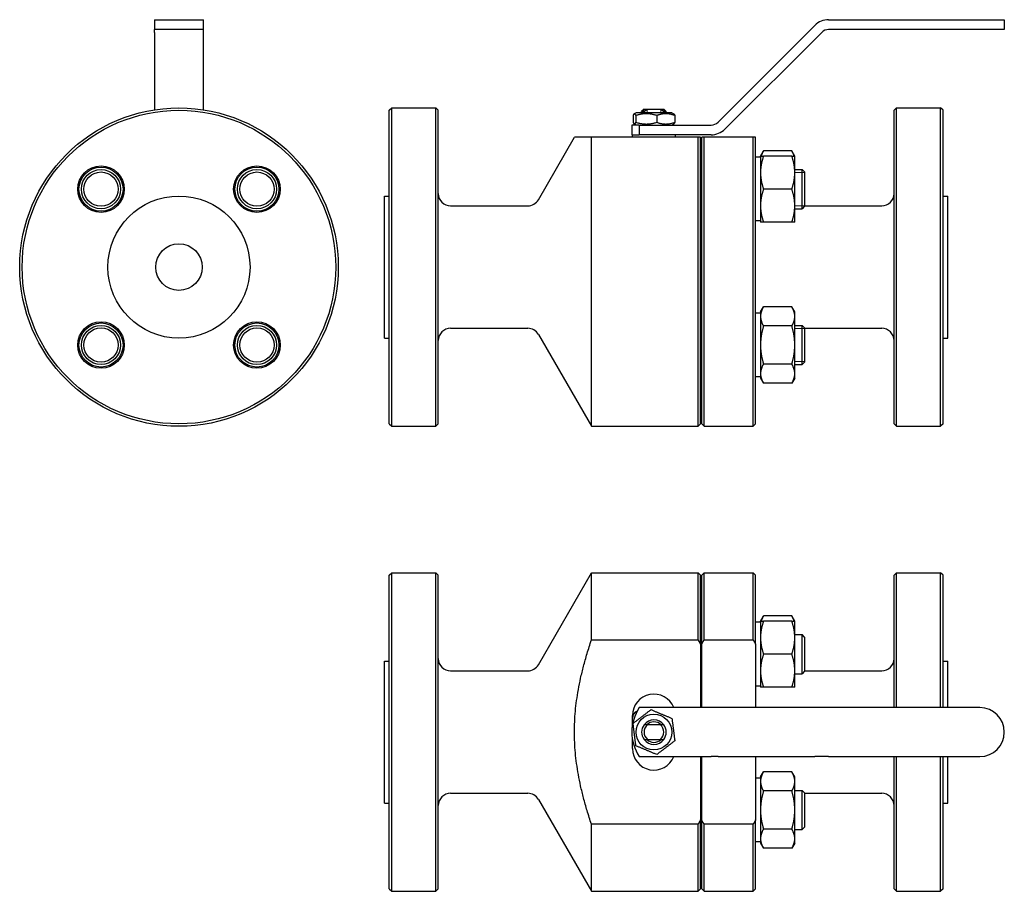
# Model space of a CAD drawing. Header units: millimetres. Extents: x 89 to 491, y 42 to 398.
import ezdxf

# ---------------------------------------------------------------- set-up
doc = ezdxf.new("R2010")
doc.units = ezdxf.units.MM
doc.layers.add('Widoczne (ISO)', color=7, linetype='Continuous', lineweight=25)
doc.layers.add('Widoczne wąskie (ISO)', color=7, linetype='Continuous', lineweight=20)

msp = doc.modelspace()

# ---------------------------------------------------------------- linework, layer by layer
at = {"layer": 'Widoczne (ISO)'}
for p, q in [((143.99, 398.17), (163.99, 398.17)), ((143.99, 398.17), (143.99, 394.17)), ((163.99, 394.17), (163.99, 398.17)), ((419.14, 398.17), (480.82, 398.17)), ((480.82, 398.17), (490.82, 398.17)), ((490.82, 398.17), (490.82, 394.17)), ((143.99, 393), (143.99, 394.17)), ((163.99, 394.17), (143.99, 394.17)), ((163.99, 393), (163.99, 394.17)), ((373.99, 356.34), (413.48, 395.83)), ((480.82, 394.17), (419.14, 394.17)), ((490.82, 394.17), (480.82, 394.17)), ((143.99, 393), (143.99, 361.4)), ((163.99, 361.4), (163.99, 393)), ((416.31, 393), (376.82, 353.52)), ((239.82, 361.17), (240.82, 362.17)), ((240.82, 232.17), (240.82, 362.17)), ((240.82, 362.17), (258.82, 362.17)), ((258.82, 232.17), (258.82, 362.17)), ((259.82, 361.17), (258.82, 362.17)), ((343.82, 361.67), (342.82, 360.67)), ((343.82, 361.67), (345.18, 361.67)), ((345.18, 361.67), (350.47, 361.67)), ((350.47, 361.67), (351.82, 361.67)), ((351.82, 361.67), (352.82, 360.67)), ((445.82, 361.17), (446.82, 362.17)), ((446.82, 232.17), (446.82, 362.17)), ((446.82, 362.17), (464.82, 362.17)), ((464.82, 232.17), (464.82, 362.17)), ((465.82, 361.17), (464.82, 362.17)), ((239.82, 233.17), (239.82, 361.17)), ((259.82, 233.17), (259.82, 361.17)), ((339.3, 359.05), (339.3, 356.29)), ((340.52, 360.17), (339.76, 359.73)), ((340.47, 359.05), (340.47, 356.29)), ((355.12, 360.17), (340.52, 360.17)), ((343.82, 360.67), (342.82, 360.67)), ((342.82, 360.17), (342.82, 360.67)), ((343.82, 360.17), (343.82, 360.67)), ((348.99, 359.05), (348.99, 356.29)), ((351.82, 360.67), (351.82, 360.17)), ((352.82, 360.67), (351.82, 360.67)), ((352.82, 360.17), (352.82, 360.67)), ((355.12, 360.17), (355.89, 359.73)), ((356.34, 359.05), (356.34, 356.29)), ((445.82, 233.17), (445.82, 361.17)), ((465.82, 233.17), (465.82, 361.17)), ((341.86, 355.17), (338.82, 355.17)), ((338.82, 355.17), (338.82, 351.17)), ((340.52, 355.17), (339.76, 355.61)), ((341.86, 355.17), (371.16, 355.17)), ((341.86, 355.17), (341.86, 351.17)), ((355.12, 355.17), (355.89, 355.61)), ((300.67, 324.67), (315.39, 350.17)), ((322.32, 232.17), (322.32, 350.17)), ((365.82, 350.17), (322.32, 350.17)), ((338.82, 351.17), (341.86, 351.17)), ((339.07, 350.17), (339.07, 351.17)), ((371.16, 351.17), (341.86, 351.17)), ((356.57, 350.17), (356.57, 351.17)), ((365.82, 232.17), (365.82, 350.17)), ((366.82, 233.17), (366.82, 350.17)), ((367.32, 233.17), (367.32, 350.17)), ((368.32, 232.17), (368.32, 350.17)), ((388.32, 350.17), (368.32, 350.17)), ((388.32, 232.17), (388.32, 350.17)), ((389.32, 233.17), (389.32, 350.17)), ((391.32, 341.99), (389.32, 341.99)), ((391.32, 342.49), (392.53, 344.58)), ((391.32, 342.49), (391.32, 335.74)), ((404.12, 344.58), (392.53, 344.58)), ((404.12, 342.49), (392.53, 342.49)), ((405.32, 342.49), (404.12, 344.58)), ((405.32, 335.74), (405.32, 342.49)), ((391.32, 335.74), (391.32, 322.24)), ((405.32, 336.99), (408.32, 336.99)), ((405.32, 322.24), (405.32, 335.74)), ((408.32, 320.99), (408.32, 336.99)), ((409.32, 335.99), (408.32, 336.99)), ((409.32, 335.99), (409.32, 321.99)), ((237.82, 268.17), (237.82, 326.17)), ((237.82, 326.17), (239.82, 326.17)), ((366.82, 326.17), (367.32, 326.17)), ((404.12, 328.99), (392.53, 328.99)), ((465.82, 326.17), (467.82, 326.17)), ((467.82, 268.17), (467.82, 326.17)), ((264.82, 322.17), (296.34, 322.17)), ((391.32, 322.24), (391.32, 315.49)), ((405.32, 315.49), (405.32, 322.24)), ((409.32, 321.99), (408.32, 320.99)), ((409.32, 322.17), (440.82, 322.17)), ((405.32, 320.99), (408.32, 320.99)), ((391.32, 315.99), (389.32, 315.99)), ((404.12, 315.49), (392.53, 315.49)), ((391.32, 278.35), (389.32, 278.35)), ((391.32, 278.85), (392.53, 280.94)), ((391.32, 278.85), (391.32, 277.04)), ((404.12, 280.94), (392.53, 280.94)), ((405.32, 278.85), (404.12, 280.94)), ((405.32, 277.04), (405.32, 278.85)), ((391.32, 277.04), (391.32, 265.35)), ((405.32, 265.35), (405.32, 277.04)), ((405.32, 273.35), (408.32, 273.35)), ((408.32, 257.35), (408.32, 273.35)), ((409.32, 272.35), (408.32, 273.35)), ((264.82, 272.17), (296.34, 272.17)), ((300.67, 269.67), (322.32, 232.17)), ((404.12, 273.15), (392.53, 273.15)), ((409.32, 272.35), (409.32, 258.35)), ((409.32, 272.17), (440.82, 272.17)), ((237.82, 268.17), (239.82, 268.17)), ((366.82, 268.17), (367.32, 268.17)), ((391.32, 265.35), (391.32, 253.66)), ((405.32, 253.66), (405.32, 265.35)), ((465.82, 268.17), (467.82, 268.17)), ((404.12, 257.56), (392.53, 257.56)), ((405.32, 257.35), (408.32, 257.35)), ((409.32, 258.35), (408.32, 257.35)), ((391.32, 253.66), (391.32, 251.85)), ((405.32, 251.85), (405.32, 253.66)), ((391.32, 252.35), (389.32, 252.35)), ((391.32, 251.85), (392.53, 249.76)), ((404.12, 249.76), (392.53, 249.76)), ((405.32, 251.85), (404.12, 249.76)), ((239.82, 233.17), (240.82, 232.17)), ((259.82, 233.17), (258.82, 232.17)), ((366.82, 233.17), (365.82, 232.17)), ((367.32, 233.17), (368.32, 232.17)), ((389.32, 233.17), (388.32, 232.17)), ((445.82, 233.17), (446.82, 232.17)), ((465.82, 233.17), (464.82, 232.17)), ((240.82, 232.17), (258.82, 232.17)), ((322.32, 232.17), (365.82, 232.17)), ((368.32, 232.17), (388.32, 232.17)), ((446.82, 232.17), (464.82, 232.17)), ((239.82, 171.33), (240.82, 172.33)), ((239.82, 43.33), (239.82, 171.33)), ((240.82, 42.33), (240.82, 172.33)), ((240.82, 172.33), (258.82, 172.33)), ((258.82, 42.33), (258.82, 172.33)), ((259.82, 171.33), (258.82, 172.33)), ((259.82, 43.33), (259.82, 171.33)), ((300.67, 134.83), (322.32, 172.33)), ((322.32, 144.95), (322.32, 172.33)), ((322.32, 172.33), (365.82, 172.33)), ((365.82, 144.95), (365.82, 172.33)), ((366.82, 171.33), (365.82, 172.33)), ((366.82, 143.2), (366.82, 171.33)), ((367.32, 171.33), (368.32, 172.33)), ((367.32, 143.2), (367.32, 171.33)), ((368.32, 144.95), (368.32, 172.33)), ((368.32, 172.33), (388.32, 172.33)), ((388.32, 144.95), (388.32, 172.33)), ((389.32, 171.33), (388.32, 172.33)), ((389.32, 143.2), (389.32, 171.33)), ((445.82, 171.33), (446.82, 172.33)), ((445.82, 117.33), (445.82, 171.33)), ((446.82, 117.33), (446.82, 172.33)), ((446.82, 172.33), (464.82, 172.33)), ((464.82, 117.33), (464.82, 172.33)), ((465.82, 171.33), (464.82, 172.33)), ((465.82, 117.33), (465.82, 171.33)), ((391.32, 152.64), (392.53, 154.73)), ((404.12, 154.73), (392.53, 154.73)), ((405.32, 152.64), (404.12, 154.73)), ((391.32, 152.14), (389.32, 152.14)), ((391.32, 152.64), (391.32, 145.89)), ((404.12, 152.64), (392.53, 152.64)), ((405.32, 145.89), (405.32, 152.64)), ((322.32, 144.95), (365.82, 144.95)), ((368.32, 144.95), (388.32, 144.95)), ((391.32, 145.89), (391.32, 132.39)), ((405.32, 147.14), (408.32, 147.14)), ((405.32, 132.39), (405.32, 145.89)), ((408.32, 131.14), (408.32, 147.14)), ((409.32, 146.14), (408.32, 147.14)), ((409.32, 146.14), (409.32, 132.14)), ((366.82, 143.2), (366.82, 117.33)), ((367.32, 117.33), (367.32, 143.2)), ((389.32, 143.2), (389.32, 117.33)), ((404.12, 139.14), (392.53, 139.14)), ((237.82, 78.33), (237.82, 136.33)), ((237.82, 136.33), (239.82, 136.33)), ((366.82, 136.33), (367.32, 136.33)), ((465.82, 136.33), (467.82, 136.33)), ((467.82, 117.33), (467.82, 136.33)), ((264.82, 132.33), (296.34, 132.33)), ((391.32, 132.39), (391.32, 125.64)), ((405.32, 125.64), (405.32, 132.39)), ((405.32, 131.14), (408.32, 131.14)), ((409.32, 132.14), (408.32, 131.14)), ((409.32, 132.33), (440.82, 132.33)), ((391.32, 126.14), (389.32, 126.14)), ((404.12, 125.64), (392.53, 125.64)), ((371.16, 117.33), (341.86, 117.33)), ((373.99, 117.33), (371.16, 117.33)), ((413.48, 117.33), (373.99, 117.33)), ((419.14, 117.33), (413.48, 117.33)), ((480.82, 117.33), (419.14, 117.33)), ((339.07, 113.08), (339.07, 114.08)), ((339.07, 110.31), (339.07, 113.08)), ((350.47, 110.33), (345.18, 110.33)), ((339.07, 100.58), (339.07, 104.34)), ((345.18, 104.33), (350.47, 104.33)), ((341.86, 97.33), (371.16, 97.33)), ((366.82, 97.33), (366.82, 71.45)), ((367.32, 71.45), (367.32, 97.33)), ((373.99, 97.33), (371.16, 97.33)), ((373.99, 97.33), (413.48, 97.33)), ((389.32, 97.33), (389.32, 71.45)), ((419.14, 97.33), (413.48, 97.33)), ((419.14, 97.33), (480.82, 97.33)), ((445.82, 43.33), (445.82, 97.33)), ((446.82, 42.33), (446.82, 97.33)), ((464.82, 42.33), (464.82, 97.33)), ((465.82, 43.33), (465.82, 97.33)), ((467.82, 78.33), (467.82, 97.33)), ((391.32, 88.51), (389.32, 88.51)), ((391.32, 89.01), (392.53, 91.09)), ((391.32, 89.01), (391.32, 87.2)), ((404.12, 91.09), (392.53, 91.09)), ((405.32, 89.01), (404.12, 91.09)), ((405.32, 87.2), (405.32, 89.01)), ((391.32, 87.2), (391.32, 75.51)), ((405.32, 75.51), (405.32, 87.2)), ((264.82, 82.33), (296.34, 82.33)), ((404.12, 83.3), (392.53, 83.3)), ((405.32, 83.51), (408.32, 83.51)), ((408.32, 67.51), (408.32, 83.51)), ((409.32, 82.51), (408.32, 83.51)), ((409.32, 82.51), (409.32, 68.51)), ((409.32, 82.33), (440.82, 82.33)), ((237.82, 78.33), (239.82, 78.33)), ((300.67, 79.83), (322.32, 42.33)), ((366.82, 78.33), (367.32, 78.33)), ((465.82, 78.33), (467.82, 78.33)), ((391.32, 75.51), (391.32, 63.81)), ((405.32, 63.81), (405.32, 75.51)), ((322.32, 42.33), (322.32, 69.7)), ((365.82, 69.7), (322.32, 69.7)), ((365.82, 42.33), (365.82, 69.7)), ((366.82, 43.33), (366.82, 71.45)), ((367.32, 43.33), (367.32, 71.45)), ((368.32, 42.33), (368.32, 69.7)), ((388.32, 69.7), (368.32, 69.7)), ((388.32, 42.33), (388.32, 69.7)), ((389.32, 43.33), (389.32, 71.45)), ((409.32, 68.51), (408.32, 67.51)), ((404.12, 67.71), (392.53, 67.71)), ((405.32, 67.51), (408.32, 67.51)), ((391.32, 62.51), (389.32, 62.51)), ((391.32, 63.81), (391.32, 62.01)), ((391.32, 62.01), (392.53, 59.92)), ((405.32, 62.01), (404.12, 59.92)), ((405.32, 62.01), (405.32, 63.81)), ((404.12, 59.92), (392.53, 59.92)), ((239.82, 43.33), (240.82, 42.33)), ((240.82, 42.33), (258.82, 42.33)), ((259.82, 43.33), (258.82, 42.33)), ((322.32, 42.33), (365.82, 42.33)), ((366.82, 43.33), (365.82, 42.33)), ((367.32, 43.33), (368.32, 42.33)), ((368.32, 42.33), (388.32, 42.33)), ((389.32, 43.33), (388.32, 42.33)), ((445.82, 43.33), (446.82, 42.33)), ((446.82, 42.33), (464.82, 42.33)), ((465.82, 43.33), (464.82, 42.33))]:
    msp.add_line(p, q, dxfattribs=at)
for centre, radius in [((153.99, 297.17), 65), ((153.99, 297.17), 64), ((122.17, 328.99), 9.5), ((122.17, 328.99), 9), ((185.81, 328.99), 9.5), ((185.81, 328.99), 9), ((122.17, 328.99), 8), ((122.17, 328.99), 7), ((185.81, 328.99), 8), ((185.81, 328.99), 7), ((153.99, 297.17), 29), ((153.99, 297.17), 9.5), ((122.17, 265.35), 9.5), ((122.17, 265.35), 9), ((122.17, 265.35), 8), ((185.81, 265.35), 9.5), ((185.81, 265.35), 9), ((185.81, 265.35), 8), ((122.17, 265.35), 7), ((185.81, 265.35), 7), ((347.82, 107.33), 7.3)]:
    msp.add_circle(centre, radius, dxfattribs=at)
for centre, radius, start, end in [((419.14, 390.17), 8, 90, 135), ((419.14, 390.17), 4, 90, 135), ((371.16, 359.17), 4, 270, 315), ((371.16, 359.17), 8, 270, 315), ((264.82, 327.17), 5, 180, 270), ((440.82, 327.17), 5, 270, 0), ((296.34, 327.17), 5, 270, 330), ((264.82, 267.17), 5, 90, 180), ((296.34, 267.17), 5, 30, 90), ((440.82, 267.17), 5, 0, 90), ((264.82, 137.33), 5, 180, 270), ((440.82, 137.33), 5, 270, 0), ((296.34, 137.33), 5, 270, 330), ((347.82, 114.08), 8.75, 21.8037, 180), ((356.82, 107.33), 18, 146.251, 213.749), ((480.82, 107.33), 10, 270, 90), ((342.07, 113.08), 3, 111.3688, 180), ((347.82, 107.33), 5, 143.1301, 216.8699), ((347.82, 107.33), 5, 36.8708, 143.1292), ((347.82, 107.33), 4, 131.4096, 228.5904), ((347.82, 107.33), 4.19, 45.7525, 134.2475), ((347.82, 107.33), 4, 311.4096, 48.5904), ((347.82, 107.33), 5, 323.1301, 36.8699), ((347.82, 100.58), 8.75, 180, 338.1963), ((347.82, 107.33), 5, 216.8708, 323.1292), ((347.82, 107.33), 4.19, 225.7525, 314.2475), ((264.82, 77.33), 5, 90, 180), ((296.34, 77.33), 5, 30, 90), ((440.82, 77.33), 5, 0, 90)]:
    msp.add_arc(centre, radius, start, end, dxfattribs=at)
for points, weights in [([(343.82, 360.67), (344.57, 361.27), (345.18, 361.67)], [1, 1.01151686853, 1]), ([(350.47, 361.67), (351.07, 361.27), (351.82, 360.67)], [1, 1.01151686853, 1]), ([(340.47, 359.05), (339.89, 360.39), (339.3, 359.05)], [1, 1.15470053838, 1]), ([(348.99, 359.05), (344.73, 360.39), (340.47, 359.05)], [1, 1.15470053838, 1]), ([(356.34, 359.05), (352.67, 360.39), (348.99, 359.05)], [1, 1.15470053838, 1]), ([(355.89, 359.73), (356.1, 359.61), (356.34, 359.05)], [1.07298340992, 1.05897153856, 1]), ([(339.3, 356.29), (339.89, 354.96), (340.47, 356.29)], [1, 1.15470053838, 1]), ([(340.47, 356.29), (344.73, 354.96), (348.99, 356.29)], [1, 1.15470053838, 1]), ([(348.99, 356.29), (352.67, 354.96), (356.34, 356.29)], [1, 1.15470053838, 1]), ([(356.34, 356.29), (356.1, 355.74), (355.89, 355.61)], [1, 1.05897153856, 1.07298340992]), ([(322.32, 350.17), (315.39, 350.17), (315.39, 350.17)], [1, 1.11320754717, 1.11320754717]), ([(366.82, 350.17), (366.33, 350.17), (365.82, 350.17)], [1, 1.0000925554, 1]), ([(368.32, 350.17), (367.81, 350.17), (367.32, 350.17)], [1, 1.0000925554, 1]), ([(389.32, 350.17), (388.83, 350.17), (388.32, 350.17)], [1, 1.0000925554, 1]), ([(392.53, 342.49), (391.32, 338.87), (391.32, 335.74)], [1, 1.0379548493, 1]), ([(391.32, 342.49), (391.32, 342.49), (392.53, 342.49)], [1, 1.0379548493, 1]), ([(392.53, 344.58), (391.89, 343.48), (391.6, 342.49)], [1, 1.01965956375, 1.01895290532]), ([(405.05, 342.49), (404.75, 343.48), (404.12, 344.58)], [1.01895290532, 1.01965956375, 1]), ([(405.32, 335.74), (405.32, 338.87), (404.12, 342.49)], [1, 1.0379548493, 1]), ([(404.12, 342.49), (405.32, 342.49), (405.32, 342.49)], [1, 1.0379548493, 1]), ([(391.32, 335.74), (391.32, 332.61), (392.53, 328.99)], [1, 1.0379548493, 1]), ([(404.12, 328.99), (405.32, 332.61), (405.32, 335.74)], [1, 1.0379548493, 1]), ([(392.53, 328.99), (391.32, 325.37), (391.32, 322.24)], [1, 1.0379548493, 1]), ([(405.32, 322.24), (405.32, 325.37), (404.12, 328.99)], [1, 1.0379548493, 1]), ([(391.32, 322.24), (391.32, 319.11), (392.53, 315.49)], [1, 1.0379548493, 1]), ([(404.12, 315.49), (405.32, 319.11), (405.32, 322.24)], [1, 1.0379548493, 1]), ([(392.53, 315.49), (391.32, 315.49), (391.32, 315.49)], [1, 1.0379548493, 1]), ([(405.32, 315.49), (405.32, 315.49), (404.12, 315.49)], [1, 1.0379548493, 1]), ([(392.53, 280.94), (391.32, 278.85), (391.32, 277.04)], [1, 1.0379548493, 1]), ([(405.32, 277.04), (405.32, 278.85), (404.12, 280.94)], [1, 1.0379548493, 1]), ([(391.32, 277.04), (391.32, 275.23), (392.53, 273.15)], [1, 1.0379548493, 1]), ([(404.12, 273.15), (405.32, 275.23), (405.32, 277.04)], [1, 1.0379548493, 1]), ([(392.53, 273.15), (391.32, 268.97), (391.32, 265.35)], [1, 1.0379548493, 1]), ([(405.32, 265.35), (405.32, 268.97), (404.12, 273.15)], [1, 1.0379548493, 1]), ([(391.32, 265.35), (391.32, 261.73), (392.53, 257.56)], [1, 1.0379548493, 1]), ([(404.12, 257.56), (405.32, 261.73), (405.32, 265.35)], [1, 1.0379548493, 1]), ([(392.53, 257.56), (391.32, 255.47), (391.32, 253.66)], [1, 1.0379548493, 1]), ([(405.32, 253.66), (405.32, 255.47), (404.12, 257.56)], [1, 1.0379548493, 1]), ([(391.32, 253.66), (391.32, 251.85), (392.53, 249.76)], [1, 1.0379548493, 1]), ([(404.12, 249.76), (405.32, 251.85), (405.32, 253.66)], [1, 1.0379548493, 1]), ([(392.53, 154.73), (391.89, 153.63), (391.6, 152.64)], [1, 1.01965956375, 1.01895290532]), ([(405.05, 152.64), (404.75, 153.63), (404.12, 154.73)], [1.01895290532, 1.01965956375, 1]), ([(392.53, 152.64), (391.32, 149.03), (391.32, 145.89)], [1, 1.0379548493, 1]), ([(391.32, 152.64), (391.32, 152.64), (392.53, 152.64)], [1, 1.0379548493, 1]), ([(405.32, 145.89), (405.32, 149.03), (404.12, 152.64)], [1, 1.0379548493, 1]), ([(404.12, 152.64), (405.32, 152.64), (405.32, 152.64)], [1, 1.0379548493, 1]), ([(322.32, 69.7), (309.74, 107.33), (322.32, 144.95)], [1, 1.22641509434, 1]), ([(365.82, 144.95), (366.33, 144.07), (366.82, 143.2)], [1, 1.0000925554, 1]), ([(367.32, 143.2), (367.81, 144.07), (368.32, 144.95)], [1, 1.0000925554, 1]), ([(388.32, 144.95), (388.83, 144.07), (389.32, 143.2)], [1, 1.0000925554, 1]), ([(391.32, 145.89), (391.32, 142.76), (392.53, 139.14)], [1, 1.0379548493, 1]), ([(404.12, 139.14), (405.32, 142.76), (405.32, 145.89)], [1, 1.0379548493, 1]), ([(392.53, 139.14), (391.32, 135.53), (391.32, 132.39)], [1, 1.0379548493, 1]), ([(405.32, 132.39), (405.32, 135.53), (404.12, 139.14)], [1, 1.0379548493, 1]), ([(391.32, 132.39), (391.32, 129.26), (392.53, 125.64)], [1, 1.0379548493, 1]), ([(404.12, 125.64), (405.32, 129.26), (405.32, 132.39)], [1, 1.0379548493, 1]), ([(392.53, 125.64), (391.32, 125.64), (391.32, 125.64)], [1, 1.0379548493, 1]), ([(405.32, 125.64), (405.32, 125.64), (404.12, 125.64)], [1, 1.0379548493, 1]), ([(339.3, 110.89), (342.98, 113.69), (346.65, 116.49)], [1, 1.15470053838, 1]), ([(346.65, 116.49), (350.91, 114.7), (355.17, 112.92)], [1, 1.15470053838, 1]), ([(355.17, 112.92), (355.76, 108.34), (356.34, 103.76)], [1, 1.15470053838, 1]), ([(340.47, 101.73), (339.89, 106.31), (339.3, 110.89)], [1, 1.15470053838, 1]), ([(345.18, 110.33), (344.57, 110.33), (343.82, 110.33)], [1, 1.01151686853, 1]), ([(351.82, 110.33), (351.07, 110.33), (350.47, 110.33)], [1, 1.01151686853, 1]), ([(348.99, 98.16), (344.73, 99.95), (340.47, 101.73)], [1, 1.15470053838, 1]), ([(343.82, 104.33), (344.57, 104.33), (345.18, 104.33)], [1, 1.01151686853, 1]), ([(356.34, 103.76), (352.67, 100.96), (348.99, 98.16)], [1, 1.15470053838, 1]), ([(350.47, 104.33), (351.07, 104.33), (351.82, 104.33)], [1, 1.01151686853, 1]), ([(392.53, 91.09), (391.32, 89.01), (391.32, 87.2)], [1, 1.0379548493, 1]), ([(405.32, 87.2), (405.32, 89.01), (404.12, 91.09)], [1, 1.0379548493, 1]), ([(391.32, 87.2), (391.32, 85.39), (392.53, 83.3)], [1, 1.0379548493, 1]), ([(404.12, 83.3), (405.32, 85.39), (405.32, 87.2)], [1, 1.0379548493, 1]), ([(392.53, 83.3), (391.32, 79.12), (391.32, 75.51)], [1, 1.0379548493, 1]), ([(405.32, 75.51), (405.32, 79.12), (404.12, 83.3)], [1, 1.0379548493, 1]), ([(391.32, 75.51), (391.32, 71.89), (392.53, 67.71)], [1, 1.0379548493, 1]), ([(404.12, 67.71), (405.32, 71.89), (405.32, 75.51)], [1, 1.0379548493, 1]), ([(366.82, 71.45), (366.33, 70.58), (365.82, 69.7)], [1, 1.0000925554, 1]), ([(368.32, 69.7), (367.81, 70.58), (367.32, 71.45)], [1, 1.0000925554, 1]), ([(389.32, 71.45), (388.83, 70.58), (388.32, 69.7)], [1, 1.0000925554, 1]), ([(392.53, 67.71), (391.32, 65.62), (391.32, 63.81)], [1, 1.0379548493, 1]), ([(405.32, 63.81), (405.32, 65.62), (404.12, 67.71)], [1, 1.0379548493, 1]), ([(391.32, 63.81), (391.32, 62.01), (392.53, 59.92)], [1, 1.0379548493, 1]), ([(404.12, 59.92), (405.32, 62.01), (405.32, 63.81)], [1, 1.0379548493, 1])]:
    msp.add_rational_spline(points, weights, degree=2, dxfattribs=at)
at = {"layer": 'Widoczne wąskie (ISO)'}
for p, q in [((343.72, 361.57), (343.72, 360.17)), ((345.02, 361.57), (345.02, 360.17)), ((350.62, 360.17), (350.62, 361.57)), ((351.92, 360.17), (351.92, 361.57)), ((409.32, 335.79), (405.32, 335.79)), ((405.32, 322.2), (409.32, 322.2)), ((409.32, 272.15), (405.32, 272.15)), ((405.32, 258.56), (409.32, 258.56))]:
    msp.add_line(p, q, dxfattribs=at)

doc.saveas('drawing.dxf')
